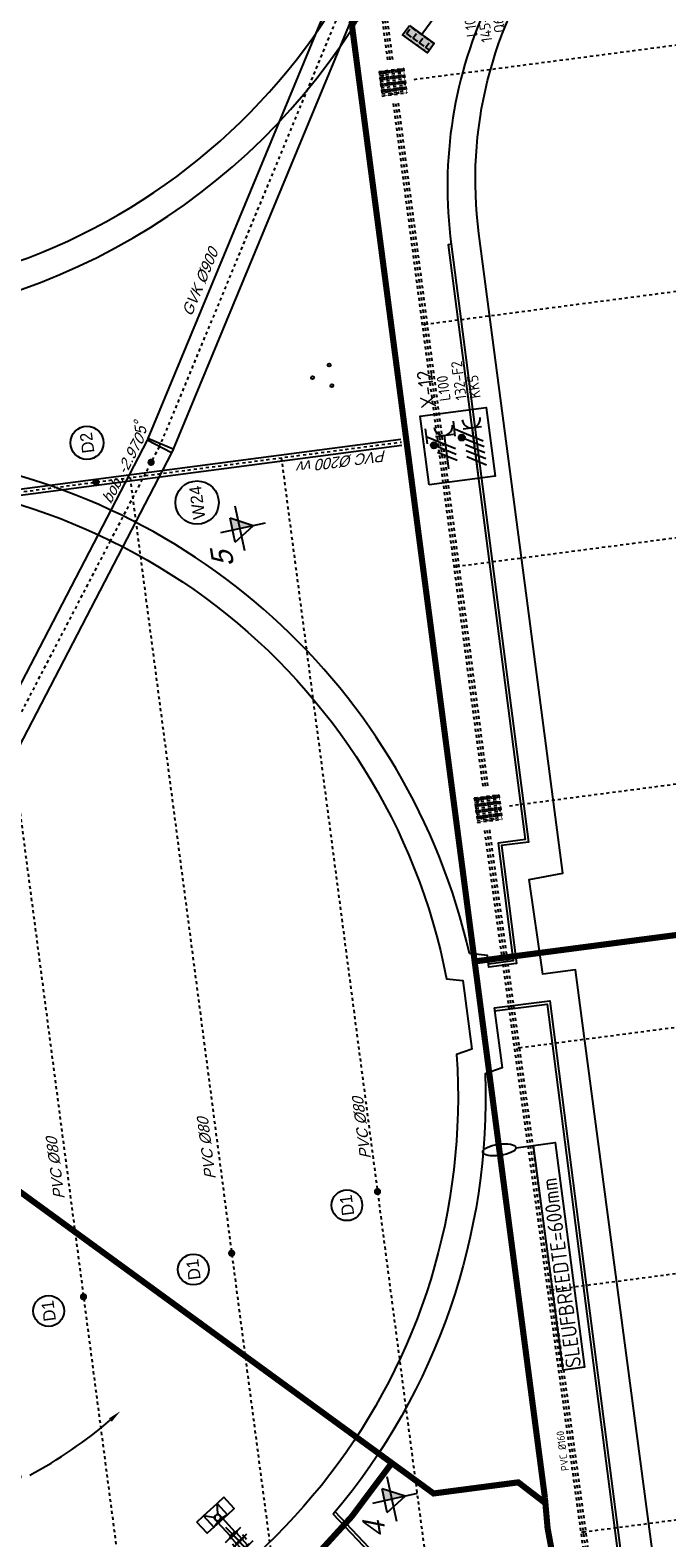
# Model space of a CAD drawing. Header units: metres. Extents: x 118052 to 118564, y 454784 to 455719.
# Tile 8 of 160: x 118204 to 118225, y 455175 to 455224. Entities that reach past the tile are written whole.
import ezdxf
from ezdxf.enums import TextEntityAlignment as Align

# ---------------------------------------------------------------- set-up
doc = ezdxf.new("R2010")
doc.units = ezdxf.units.M
doc.header["$LTSCALE"] = 0.5
doc.header["$PDMODE"] = 3
doc.header["$PDSIZE"] = 0.25
for name, pattern in [('DASHED', [19.049999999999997, 12.7, -6.35]), ('Tauw_HIDDEN2', [5.6, 4, -1.6]), ('Tauw_L_Center1', [13, 8, -1.67, 1.66, -1.67]), ('Tauw_L_Center2', [6.4990000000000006, 4, -0.833, 0.833, -0.833])]:
    doc.linetypes.add(name, pattern=pattern)
for name, color, linetype in [('_gebouwen', 7, 'Continuous'), ('_ob10', 7, 'Continuous'), ('_verharding', 7, 'Continuous'), ('EL6221--', 6, 'Continuous'), ('EL6222--', 6, 'Continuous'), ('EL6312--', 6, 'Continuous'), ('EL_N_A_EB00----REVISIE~-_-----', 1, 'Continuous'), ('GRAAFWERKZAAMHEDEN', 6, 'Continuous'), ('KABELLOOP', 6, 'Continuous'), ('Koningsstal VIEUWPORT', 254, 'Continuous'), ('ME_N_D_EB00----drijflaagafvoergoot~-_-----', 135, 'Continuous'), ('ME_N_D_EB00----sparing~-_-----', 135, 'Continuous'), ('ZU_B_-_EL999---LA_PE-63_sdr00~H_-----', 1, 'Tauw_L_Center2'), ('ZU_B_-_EL999---LD_PE-65_sdr00~H_-----', 1, 'Tauw_L_Center2'), ('ZU_B_-_EL999---LD_pvc160_sdr00~H_-----', 1, 'Tauw_L_Center2'), ('ZU_B_-_EL999---LD_pvc160_vbr11~H_-----', 1, 'Tauw_L_Center2'), ('ZU_B_-_EL999---LD_pvc160_vbr11~W_-----', 8, 'Tauw_HIDDEN2'), ('ZU_B_-_EL999---SYM_RIOOLINSPECTIEPUT~-_002--', 2, 'Tauw_L_Center2'), ('ZU_N_-_AL999---LD_pvc200_vbr11__18_^200~-_-----', 7, 'Continuous'), ('ZU_N_-_AL999---LD_pvc200_vbr11__20_^200~M_-----', 7, 'Continuous'), ('ZU_N_-_AL999---LD_pvc80_sdr00__18_^200~-_-----', 7, 'Continuous'), ('ZU_N_-_AL999---LD_pvc80_sdr00__20_^200~M_-----', 7, 'Continuous'), ('ZU_N_-_AL999---LW_gvk900_pgr05__18_^200~-_-----', 7, 'Continuous'), ('ZU_N_-_AL999---LW_gvk900_pgr05__18_^200~B_-----', 7, 'Continuous'), ('ZU_N_-_AL999---LW_gvk900_pgr05__18_^200~N_-----', 7, 'Continuous'), ('ZU_N_-_AL999---LW_gvk900_pgr05__20_^200~M_-----', 7, 'Continuous'), ('ZU_N_-_DX1AMA--_maatvoering_ANG__18_^200', 7, 'Continuous'), ('ZU_N_-_EL999---LD_pvc200_vgr11~H_-----', 2, 'Tauw_L_Center2'), ('ZU_N_-_EL999---LD_pvc200_vgr11~W_-----', 8, 'Continuous'), ('ZU_N_-_EL999---LD_pvc80_sdr00~H_-----', 2, 'Tauw_L_Center2'), ('ZU_N_-_EL999---LW_gvk900_pgr05~H_-----', 2, 'Tauw_L_Center1'), ('ZU_N_-_EL999---LW_gvk900_pgr05~W_-----', 2, 'Continuous'), ('ZU_N_-_MB00----SYM_SONDERING~-_001--', 1, 'Continuous'), ('ZU_N_-_ML999---LD_pvc200_vbr11__20_^200~M_-----', 7, 'Continuous'), ('ZU_N_-_ML999---LD_pvc80_sdr00__20_^200~M_-----', 7, 'Continuous'), ('ZU_N_-_ML999---LW_gvk900_pgr05__20_^200~M_-----', 7, 'Continuous'), ('ZU_N_-_TB00----tekst__35_^200~-_-----', 7, 'Continuous')]:
    doc.layers.add(name, color=color, linetype=linetype)
doc.styles.add('BURO-018', font='Isocp.shx', dxfattribs={"height": 360})
doc.styles.add('BURO-025', font='Isocp.shx', dxfattribs={"height": 500})
doc.styles.add('TAUW-ISOCP', font='tcb_isocp.shx')
doc.styles.add('tcb_isocp', font='tcb_isocp.shx')
doc.styles.add('WB025', font='ISO.SHX', dxfattribs={"height": 2.5})
doc.dimstyles.new('tzu18-dot_^200', dxfattribs={"dimscale": 200, "dimtxt": 1.8, "dimasz": 3, "dimexe": 2, "dimexo": 0, "dimgap": 0.5, "dimtad": 1, "dimdec": 0, "dimzin": 0, "dimdsep": 46, "dimtxsty": 'TAUW-ISOCP', "dimblk": 'DOTSMALL', "dimcen": 2, "dimdle": 1.5, "dimclre": 8, "dimadec": 0, "dimazin": 0, "dimtp": 1, "dimtm": 1, "dimtfac": 1, "dimtix": 1, "dimtmove": 1, "dimatfit": 3, "dimldrblk": 'DOTSMALL', "dimfxl": 1, "dimtvp": 0.5, "dimtolj": 1, "dimtzin": 0, "dimlwd": -1, "dimlwe": 5, "dimarcsym": 0})

# ---------------------------------------------------------------- blocks, each defined once
blk = doc.blocks.new('zusondg1')
for p, q in [((0, -1.056103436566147), (0, 0.819315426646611)), ((-0.9336846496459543, 0), (0.933684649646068, 0)), ((-0.5, 0.314618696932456), (0, -0.5514067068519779)), ((-0.5, 0.314618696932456), (0.5, 0.314618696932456)), ((0, -0.5514067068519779), (0.5, 0.314618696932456))]:
    blk.add_line(p, q)
for points in [[(0, -0.5514067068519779), (0, 0.314618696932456), (0.5, 0.314618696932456)], [(0, -0.5514067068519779), (0, 0.314618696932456), (0.5, 0.314618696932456), (0, -0.5514067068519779)]]:
    blk.add_solid(points)
blk = doc.blocks.new('FNZ200')
for p, q in [((-170.0000000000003, 20), (169.9999999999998, 20)), ((-170.0000000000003, 20), (-170.0000000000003, 3)), ((-170.0000000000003, 3), (169.9999999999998, 3)), ((-118.5000000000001, 9.094947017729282e-13), (118.5, -9.094947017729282e-13)), ((-111.0000000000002, 40), (-111.0000000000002, 20)), ((110.9999999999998, 40), (110.9999999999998, 20)), ((169.9999999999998, 20), (169.9999999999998, 3))]:
    blk.add_line(p, q)
blk.add_point((0, 0))
blk = doc.blocks.new('FNW200')
for p, q in [((-170, 25.49999999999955), (170, 25.49999999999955)), ((-170, 5.499999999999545), (-170, 25.49999999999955)), ((170, 5.499999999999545), (-170, 5.499999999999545)), ((-130, 0), (130, 0)), ((170, 25.49999999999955), (170, 5.499999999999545))]:
    blk.add_line(p, q)
blk.add_point((0, 0))
blk = doc.blocks.new('drijflaagafvoergoot top')
blk.add_line((-140.0000000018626, 2.58150976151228e-08), (-140.0000000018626, 2.58150976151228e-08))
at = {"layer": 'ME_N_D_EB00----drijflaagafvoergoot~-_-----'}
for p, q in [((-239.999999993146, 100.0000000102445), (-499.99999998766, 300.0000000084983)), ((1.501757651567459e-08, 300.0000000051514), (-40.00000000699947, 100.0000000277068)), ((-40.00000000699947, 100.0000000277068), (575.2539842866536, 99.99999989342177)), ((575.2539842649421, 110.9999999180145), (575.2539843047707, -111.0000001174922)), ((640.8829512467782, 114.9999998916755), (899.3829512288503, 114.9999999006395)), ((899.382951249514, -170.0000001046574), (899.3829512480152, 169.9999998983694)), ((899.3829512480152, 169.9999998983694), (919.3829512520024, 169.9999998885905)), ((919.3829512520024, 169.9999998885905), (919.3829512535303, -170.0000001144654)), ((919.3829512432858, 114.9999999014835), (1177.882951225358, 114.9999999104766)), ((-239.9999999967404, -99.99999997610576), (-500.0000000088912, -299.9999999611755)), ((-40.00000001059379, -99.99999995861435), (575.2539842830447, -100.0000000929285)), ((-40.00000001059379, -99.99999995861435), (-2.413024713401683, -300.0000000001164)), ((899.3829512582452, -115.0000001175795), (640.882951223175, -115.0000000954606)), ((919.3829512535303, -170.0000001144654), (899.382951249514, -170.0000001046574)), ((1177.882951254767, -115.0000001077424), (919.3829512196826, -115.0000000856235))]:
    blk.add_line(p, q, dxfattribs=at)
for points in [[(-500.0000000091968, 600.000000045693), (-499.99999998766, 300.0000000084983), (1.501757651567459e-08, 300.0000000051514), (-6.490154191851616e-09, 600.000000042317)], [(-499.99999998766, 300.0000000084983), (-500.0000000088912, -299.9999999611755), (-6.199115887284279e-09, -299.9999999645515), (1.501757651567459e-08, 300.0000000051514)], [(-239.999999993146, 100.0000000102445), (-239.9999999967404, -99.99999997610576), (-40.00000001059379, -99.99999995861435), (-40.00000000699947, 100.0000000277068)], [(-499.9999999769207, -599.9999999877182), (-500.0000000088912, -299.9999999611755), (-6.199115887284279e-09, -299.9999999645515), (2.575688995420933e-08, -599.9999999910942)]]:
    blk.add_lwpolyline(points, close=True, dxfattribs=at)
blk.add_circle((-140.0000000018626, 2.58150976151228e-08), 100.0000000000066, dxfattribs=at)
blk.add_point((909.3829512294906, -8.716597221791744e-08), dxfattribs=at)
at = {"layer": 'ME_N_D_EB00----sparing~-_-----'}
for p, q in [((815.3829512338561, 224.9999999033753), (1015.382951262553, 224.9999998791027)), ((815.3829512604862, -225.0000001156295), (1015.382951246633, -225.0000000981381))]:
    blk.add_line(p, q, dxfattribs=at)
at = {"layer": 'ME_N_D_EB00----drijflaagafvoergoot~-_-----'}
for name, p, rotation in [('FNZ200', (615.3829512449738, -9.743962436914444e-08), 90), ('FNW200', (615.3829512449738, -9.743962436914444e-08), 270), ('FNW200', (1203.382951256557, -1.186563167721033e-07), 90)]:
    blk.add_blockref(name, p, dxfattribs=dict(at, rotation=rotation))
blk = doc.blocks.new('*D172')
at = {"layer": 'Defpoints', "color": 0, "transparency": 16777216}
for p in [(-284965.6980100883, 59848.63425714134), (-262229.9305388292, 59850.06411849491), (-238585.0830094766, 59851.55115235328), (-275368.5279602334, 54182.29972298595), (-278808.2747358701, 48241.78254102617)]:
    blk.add_point(p, dxfattribs=at)
at = {"layer": 'ZU_N_-_DX1AMA--_maatvoering_ANG__18_^200', "transparency": 16777216}
for start, end in [(181.7334788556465, 193.0115628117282), (200.4302145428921, 213.2701244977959)]:
    blk.add_arc((-262229.9305387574, 59850.0641185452), 14308.95857311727, start, end, dxfattribs=at)
for points in [[(-276604.3324163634, 59416.12245753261), (-276460.3489610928, 59418.30525581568), (-276538.8890835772, 59849.16422248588)], [(-274133.9624837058, 52040.75892256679), (-274253.1537454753, 51959.95395293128), (-273951.143205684, 51642.78265244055)]]:
    blk.add_solid(points, dxfattribs=at)
at = {"layer": 'ZU_N_-_DX1AMA--_maatvoering_ANG__18_^200', "transparency": 16777216, "insert": (-275933.8729518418, 55733.23793979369), "char_height": 360, "attachment_point": 5, "rotation": 286.72088867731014, "style": 'TAUW-ISOCP'}
blk.add_mtext('\\A1;35.00°', dxfattribs=at)
blk = doc.blocks.new('_DotSmall')
at = {"color": 0, "linetype": 'ByBlock', "const_width": 0.5}
blk.add_lwpolyline([(-0.0625, 0, 1), (0.0625, 0, 1)], format="xyb", close=True, dxfattribs=at)
blk = doc.blocks.new('E00416')
at = {"color": 0, "linetype": 'Continuous'}
for p, q in [((-3, 7.982050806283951), (-2.99999988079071, 5.482050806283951)), ((-2.999999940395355, 6.732050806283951), (1.500000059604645, 4.133974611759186)), ((-1.499999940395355, 6.5), (1.500000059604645, 6.5)), ((1.192092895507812e-07, 1), (5.960464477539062e-08, 6.5)), ((1.500000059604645, 3.133974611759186), (-1.499999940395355, 4.866025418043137)), ((1.500000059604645, 2.133974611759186), (-1.499999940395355, 3.866025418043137))]:
    blk.add_line(p, q, dxfattribs=at)
at = {"color": 0, "linetype": 'Continuous', "const_width": 0.5}
blk.add_lwpolyline([(-1.683012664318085, 5.116025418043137, 1), (-2.183012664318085, 5.116025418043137, 1)], format="xyb", close=True, dxfattribs=at)
at = {"color": 0, "linetype": 'Continuous'}
blk.add_circle((-1.933012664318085, 5.116025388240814), 0.5000000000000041, dxfattribs=at)
blk.add_arc((5.960464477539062e-08, 8), 1.5, 180, 0, dxfattribs=at)
at = {"color": 0, "linetype": 'Continuous', "style": 'BURO-018', "flags": 1}
blk.add_attdef('E_MATCODE', text='', height=1.799999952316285, rotation=262.5836884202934, dxfattribs=at).set_placement((-436086809.6690868, 176092602.9433621), align=Align.MIDDLE)
at = {"color": 0, "linetype": 'Continuous', "style": 'BURO-018'}
for tag, p in [('E_GKAST', (5.960464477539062e-08, 13)), ('E_GROEP', (0, 10.00000002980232)), ('E_SGROEP', (4.500000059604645, 10))]:
    blk.add_attdef(tag, text='', height=1.8, dxfattribs=at).set_placement(p, align=Align.MIDDLE)
at = {"color": 0, "linetype": 'Continuous', "style": 'BURO-018', "flags": 1}
blk.add_attdef('E_VERMCODE', text='', height=1.8, dxfattribs=at).set_placement((13.00000005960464, 10), align=Align.MIDDLE)
blk = doc.blocks.new('111304D')
at = {"color": 0, "linetype": 'Continuous'}
for p, q in [((-3, 9.98205080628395), (-3, 7.482050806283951)), ((-3, 8.73205080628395), (1.500000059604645, 6.133974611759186)), ((-1.499999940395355, 8.5), (1.5, 8.5)), ((5.960464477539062e-08, 1.000000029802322), (5.960464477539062e-08, 8.5)), ((1.5, 5.133974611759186), (-1.499999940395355, 6.866025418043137)), ((1.500000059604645, 4.133974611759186), (-1.5, 5.866025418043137)), ((1.5, 3.133974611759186), (-1.499999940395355, 4.866025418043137)), ((1.500000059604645, 2.133974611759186), (-1.499999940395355, 3.866025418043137))]:
    blk.add_line(p, q, dxfattribs=at)
at = {"color": 0, "linetype": 'Continuous', "const_width": 0.5}
blk.add_lwpolyline([(-1.683012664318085, 7.116025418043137, 1), (-2.183012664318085, 7.116025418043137, 1)], format="xyb", close=True, dxfattribs=at)
at = {"color": 0, "linetype": 'Continuous'}
blk.add_circle((-1.93301260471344, 7.116025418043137), 0.5000000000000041, dxfattribs=at)
blk.add_arc((0, 10.00000002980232), 1.5, 180, 0, dxfattribs=at)
at = {"color": 0, "linetype": 'Continuous', "style": 'BURO-018', "flags": 1}
blk.add_attdef('E_MATCODE', text='', height=1.799999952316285, rotation=262.5836884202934, dxfattribs=at).set_placement((-436086809.6690868, 176092602.9433621), align=Align.MIDDLE)
at = {"color": 0, "linetype": 'Continuous', "style": 'BURO-018'}
for tag, p in [('E_GKAST', (5.960464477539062e-08, 15.5)), ('E_GROEP', (5.960464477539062e-08, 12.50000002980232)), ('E_SGROEP', (4.5, 12.5))]:
    blk.add_attdef(tag, text='', height=1.8, dxfattribs=at).set_placement(p, align=Align.MIDDLE)
at = {"color": 0, "linetype": 'Continuous', "style": 'BURO-018', "flags": 1}
blk.add_attdef('E_VERMCODE', text='', height=1.8, dxfattribs=at).set_placement((13, 12.5), align=Align.MIDDLE)
blk = doc.blocks.new('E00525')
at = {"linetype": 'ByBlock'}
h = blk.add_hatch(dxfattribs=at)
h.set_pattern_fill('ANGLE', color=0, scale=0.18438609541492, style=0)
h.set_pattern_definition([(360, (-37.67331033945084, -34.01927211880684), (5.551115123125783e-17, 1.287936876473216), [0.9366813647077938, -0.3512555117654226]), (90, (-37.67331033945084, -34.01927211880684), (-1.287936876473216, 1.387778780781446e-16), [0.9366813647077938, -0.3512555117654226])])
edge = h.paths.add_edge_path()
edge.add_line((-2.522521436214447, 2.863310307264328), (2.522521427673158, 2.863310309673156))
edge.add_line((2.522521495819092, 2.863310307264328), (2.522521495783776, 1.000000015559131))
edge.add_line((2.522521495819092, 1.000000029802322), (-2.522521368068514, 1.000000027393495))
edge.add_line((-2.522521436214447, 1), (-2.522521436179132, 2.863310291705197))
h = blk.add_hatch(color=0, dxfattribs=at)
edge = h.paths.add_edge_path()
edge.add_line((-2.522521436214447, 2.863310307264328), (2.522521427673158, 2.863310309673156))
edge.add_line((2.522521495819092, 2.863310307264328), (2.522521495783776, 1.000000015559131))
edge.add_line((2.522521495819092, 1.000000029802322), (-2.522521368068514, 1.000000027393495))
edge.add_line((-2.522521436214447, 1), (-2.522521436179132, 2.863310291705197))
at = {"color": 0, "linetype": 'ByBlock'}
for p, q in [((-1.767766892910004, 14.38605433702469), (1.767767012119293, 10.85052046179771)), ((1.767766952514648, 14.38605433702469), (-1.767766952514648, 10.85052043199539)), ((5.960464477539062e-08, 10.0973382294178), (1.192092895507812e-07, 2.863310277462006))]:
    blk.add_line(p, q, dxfattribs=at)
blk.add_lwpolyline([(-2.522521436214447, 2.863310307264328), (2.522521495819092, 2.863310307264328), (2.522521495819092, 1.000000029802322), (-2.522521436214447, 1)], close=True, dxfattribs=at)
blk.add_circle((0, 12.61828738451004), 2.500000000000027, dxfattribs=at)
at = {"color": 0, "linetype": 'ByBlock', "style": 'BURO-018'}
for tag, p in [('E_GKAST', (5.960464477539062e-08, 20.61828738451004)), ('E_GROEP', (5.960464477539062e-08, 17.61828738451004)), ('E_SGROEP', (4.500000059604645, 17.61828738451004)), ('E_ARMCODE', (0, 12.61828738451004)), ('E_SLET', (4.500000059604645, 11.61828738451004))]:
    blk.add_attdef(tag, text='', height=1.8, dxfattribs=at).set_placement(p, align=Align.MIDDLE)
blk = doc.blocks.new('A$C051E189E')
at = {"layer": 'EL6221--'}
blk.add_lwpolyline([(17053.39320367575, -22187.57193538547), (19316.94763249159, -22187.57106050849), (19316.94847559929, -24368.8291490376), (17053.39404672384, -24368.83002391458)], close=True, dxfattribs=at)
ref = blk.add_blockref('111304D', (17024.91252344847, -23835.28882908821), dxfattribs=dict(at, xscale=200, yscale=200, zscale=200, rotation=270.0000221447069))
ref.add_attrib('E_GROEP', 'KK5', dxfattribs={"layer": '0', "color": 1, "linetype": 'Continuous', "height": 360, "rotation": 2.219811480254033e-05, "style": 'BURO-018'}).set_placement((20046.98201566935, -24057.04648789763), align=Align.MIDDLE)
ref.add_attrib('E_GKAST', 'L100', dxfattribs={"layer": '0', "color": 1, "linetype": 'Continuous', "height": 360, "rotation": 2.219811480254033e-05, "style": 'BURO-018'}).set_placement((20124.91233593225, -23069.52910450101), align=Align.MIDDLE)
ref.add_attrib('E_SGROEP', '132-F2', dxfattribs={"layer": '0', "color": 1, "linetype": 'Continuous', "height": 360, "rotation": 2.219811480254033e-05, "style": 'BURO-018'}).set_placement((20313.51448404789, -23594.92870345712), align=Align.MIDDLE)
at = {"layer": 'EL6222--', "xscale": 200, "yscale": 200, "zscale": 200, "rotation": 270.0000221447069}
blk.add_blockref('E00416', (17292.91343897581, -22898.5818579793), dxfattribs=at)
at = {"layer": 'EL6312--'}
ref = blk.add_blockref('E00525', (31293.63590681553, -23472.05495274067), dxfattribs=dict(at, xscale=200, yscale=200, zscale=200, rotation=226.3660351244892))
ref.add_attrib('E_SGROEP', 'Q6-3', dxfattribs={"layer": '0', "color": 1, "linetype": 'ByBlock', "height": 360, "style": 'BURO-018'}).set_placement((31917.86027437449, -26413.0749796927), align=Align.MIDDLE)
ref.add_attrib('E_GKAST', 'L100', dxfattribs={"layer": '0', "color": 1, "linetype": 'ByBlock', "height": 360, "style": 'BURO-018'}).set_placement((31836.31951457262, -25492.46889981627), align=Align.MIDDLE)
ref.add_attrib('E_GROEP', '145-F6', dxfattribs={"layer": '0', "color": 1, "linetype": 'ByBlock', "height": 360, "style": 'BURO-018'}).set_placement((31842.64256334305, -25950.89262038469), align=Align.MIDDLE)
ref.add_attrib('E_SLET', 'O', dxfattribs={"layer": '0', "color": 1, "linetype": 'ByBlock', "height": 360, "style": 'BURO-018'}).set_placement((33711.83898562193, -24647.51330989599), align=Align.MIDDLE)
at = {"layer": 'EL6221--', "color": 2, "style": 'BURO-025'}
blk.add_text('X-12', height=499.9999999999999, dxfattribs=at).set_placement((19550.53197360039, -22756.33812665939))
blk = doc.blocks.new('A$C6DFC50BF')
at = {"layer": 'GRAAFWERKZAAMHEDEN'}
blk.add_line((-4846.071096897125, -22183.12128865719), (-4846.071096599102, -22768.9439753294), dxfattribs=at)
blk.add_lwpolyline([(-12269.25302451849, -22768.9439753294), (-4846.071096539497, -22768.9439753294), (-4846.071096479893, -23482.6350544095), (-12269.25302451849, -23482.6350544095)], close=True, dxfattribs=at)
blk.add_ellipse((-4846.071096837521, -21634.85772716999), major_axis=(2.199296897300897e-07, 548.2635615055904), ratio=0.3406284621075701, dxfattribs=at)
at = {"layer": 'KABELLOOP', "linetype": 'DASHED', "const_width": 200}
for points in [[(-5705.788190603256, 21708.39772927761, 0.5939745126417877), (-14559.3736628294, -16809.87868240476)], [(-16326.44336074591, -21636.91844528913, 0.2968485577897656), (-26522.16170072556, -27029.90334996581)]]:
    blk.add_lwpolyline(points, format="xyb", dxfattribs=at)
for points in [[(-16511.39042884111, -21621.75362813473), (-15726.55562102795, -20836.91821342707), (-15726.55670326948, -18036.91821330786), (-126.5630456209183, -1636.912183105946)], [(-16326.55531167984, -21636.91844537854), (32377.83829969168, -21636.91844537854), (36081.05446058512, -27121.89554059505), (36081.05446070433, -32209.90334999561)], [(1377.825038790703, -21636.9116024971), (1377.838299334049, -55943.81955587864)]]:
    blk.add_lwpolyline(points, dxfattribs=at)
at = {"layer": 'GRAAFWERKZAAMHEDEN', "color": 2, "style": 'BURO-025'}
blk.add_text('SLEUFBREEDTE=600mm', height=500, rotation=359.9837082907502, dxfattribs=at).set_placement((-12235.21967601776, -23378.59951877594))
blk = doc.blocks.new('Leidingen')
at = {"layer": 'ZU_B_-_EL999---LA_PE-63_sdr00~H_-----'}
for centre in [(-279844.0187249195, 37120.18637788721), (-271844.0187609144, 37120.94598503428), (-263844.0187971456, 37121.70559221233), (-247944.0228688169, 37123.21531084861), (-239944.0229048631, 37123.97491806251)]:
    blk.add_circle(centre, 25, dxfattribs=at)
at = {"layer": 'ZU_B_-_EL999---LD_PE-65_sdr00~H_-----'}
for points in [[(-279844.0187249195, 37120.18637788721), (-279841.2224212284, 7670.186510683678)], [(-271844.0187609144, 37120.94598503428), (-271841.2224573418, 7670.946117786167)], [(-263844.0187971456, 37121.70559221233), (-263841.2224934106, 7671.705724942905)], [(-247944.0228688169, 37123.21531084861), (-247941.205201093, 7448.215444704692)], [(-239944.0229048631, 37123.97491806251), (-239941.2052371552, 7448.975051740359)], [(-255943.9563671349, 36422.45570694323), (-255941.2455191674, 7872.455835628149)], [(-231943.9564752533, 36424.73452828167), (-231941.2052732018, 7449.734658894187)]]:
    blk.add_lwpolyline(points, dxfattribs=at)
at = {"layer": 'ZU_B_-_EL999---LD_pvc160_vbr11~H_-----'}
for points in [[(-256644.0228294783, 37255.46083333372), (-283782.2800204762, 37090.71448266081)], [(-232644.022937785, 37124.66805943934), (-255244.0228359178, 37122.52216935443)]]:
    blk.add_lwpolyline(points, dxfattribs=at)
blk.add_lwpolyline([(-227048.5728182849, 36091.56334774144), (-227621.7657064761, 37084.14492590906, 0.2679491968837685), (-227692.7836830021, 37125.13818401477), (-231244.0229439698, 37124.80099068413)], format="xyb", dxfattribs=at)
at = {"layer": 'ZU_B_-_EL999---LD_pvc160_vbr11~W_-----'}
for points in [[(-256644.0304256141, 37335.46083300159), (-283782.2876164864, 37170.71448231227)], [(-256644.0152333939, 37175.46083373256), (-283782.2724243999, 37010.7144829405)], [(-232644.030533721, 37204.6680591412), (-255244.0304318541, 37202.52216899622)], [(-232644.0153415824, 37044.66805982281), (-255244.0152397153, 37042.52216973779)]]:
    blk.add_lwpolyline(points, dxfattribs=at)
for points in [[(-226979.2945836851, 36131.56992482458), (-227552.4874718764, 37124.1515029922, 0.2679491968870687), (-227692.7912788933, 37205.13818377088), (-231244.0305400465, 37204.80099034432)], [(-227117.8510529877, 36051.55677073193), (-227691.0439410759, 37044.13834882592, 0.2679491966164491), (-227692.7760868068, 37045.13818439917), (-231244.0153480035, 37044.80099109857)]]:
    blk.add_lwpolyline(points, format="xyb", dxfattribs=at)
at = {"layer": 'ZU_B_-_EL999---SYM_RIOOLINSPECTIEPUT~-_002--'}
for p, q in [((-255539.0612895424, 37527.49415706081), (-256349.0612859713, 37527.41724686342)), ((-256349.0612859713, 37527.41724686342), (-256348.9843757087, 36717.4172505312)), ((-255539.054880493, 37459.99415736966), (-256349.0548767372, 37459.91724714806)), ((-255539.0484713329, 37392.49415766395), (-256349.0484676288, 37392.41724744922)), ((-255539.0420620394, 37324.99415800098), (-256349.0420584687, 37324.91724774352)), ((-255539.0356529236, 37257.4941583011), (-256349.0356492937, 37257.41724803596)), ((-255539.029243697, 37189.99415858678), (-256349.0292399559, 37189.91724836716)), ((-255539.0228344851, 37122.49415887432), (-256349.0228309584, 37122.41724868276)), ((-255539.0164253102, 37054.9941591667), (-256349.0164217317, 37054.91724896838)), ((-256281.5612862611, 37527.42365600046), (-256281.4843760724, 36717.42365967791)), ((-256214.061286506, 37527.43006525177), (-256213.9843764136, 36717.43006888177)), ((-256146.561286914, 37527.43647440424), (-256146.4843767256, 36717.43647802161)), ((-256079.0612871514, 37527.44288365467), (-256078.9843769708, 36717.44288721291)), ((-256011.5612874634, 37527.44929279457), (-256011.4843772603, 36717.44929641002)), ((-255944.0612877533, 37527.45570193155), (-255943.9843776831, 36717.45570556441)), ((-255876.5612881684, 37527.46211114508), (-255876.4843778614, 36717.46211480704)), ((-255809.0612883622, 37527.46852026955), (-255808.9843781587, 36717.46852394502)), ((-255741.5612886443, 37527.47492946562), (-255741.4843784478, 36717.4749332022)), ((-255674.0612889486, 37527.48133866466), (-255673.9843788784, 36717.48134229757)), ((-255606.5612893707, 37527.48774793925), (-255606.4843790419, 36717.48775153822)), ((-255539.0612895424, 37527.49415706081), (-255538.9843794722, 36717.49416069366)), ((-231539.0613978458, 37529.77297836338), (-232349.0613942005, 37529.69606821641)), ((-232349.0613942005, 37529.69606821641), (-232348.984483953, 36719.69607182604)), ((-231539.0549885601, 37462.27297864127), (-232349.0549849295, 37462.19606849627)), ((-231539.0485793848, 37394.77297899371), (-232349.0485758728, 37394.69606880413)), ((-231539.0421703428, 37327.27297930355), (-232349.0421665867, 37327.19606914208)), ((-231539.0357609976, 37259.77297963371), (-232349.035757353, 37259.69606936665)), ((-231539.0293518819, 37192.27297993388), (-232349.0293482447, 37192.19606966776)), ((-231539.0229426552, 37124.77298021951), (-232349.0229390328, 37124.6960699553)), ((-231539.0165334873, 37057.27298057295), (-232349.0165297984, 37057.19607030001)), ((-232281.5613944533, 37529.70247734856), (-232281.4844842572, 36719.70248102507)), ((-232214.0613947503, 37529.70888654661), (-232213.9844844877, 36719.70889021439)), ((-232146.5613949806, 37529.71529573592), (-232146.4844847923, 36719.71529935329)), ((-232079.0613954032, 37529.7217049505), (-232078.9844851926, 36719.72170856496)), ((-232011.5613956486, 37529.72811408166), (-232011.4844853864, 36719.72811768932)), ((-231944.0613959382, 37529.73452327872), (-231943.9844857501, 36719.73452683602)), ((-231876.5613962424, 37529.74093247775), (-231876.4844861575, 36719.74093610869)), ((-231809.0613966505, 37529.74734163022), (-231808.9844864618, 36719.74734530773)), ((-231741.5613968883, 37529.75375082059), (-231741.4844866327, 36719.75375454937)), ((-231674.0613971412, 37529.76015995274), (-231673.98448693, 36719.76016368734)), ((-231606.5613974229, 37529.76656920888), (-231606.4844873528, 36719.76657284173)), ((-231539.0613978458, 37529.77297836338), (-231538.9844875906, 36719.7729820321)), ((-255539.0100161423, 36987.49415952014), (-256349.0100124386, 36987.41724924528)), ((-255539.0036069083, 36919.99415980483), (-256349.003603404, 36919.91724955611)), ((-255538.9971977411, 36852.49416003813), (-256348.9971941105, 36852.41724989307)), ((-255538.9907885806, 36784.9941603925), (-256348.9907848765, 36784.91725017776)), ((-255538.9843794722, 36717.49416069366), (-256348.9843757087, 36717.4172505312)), ((-231539.0101243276, 36989.77298080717), (-232349.0101206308, 36989.69607059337)), ((-231539.0037152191, 36922.27298110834), (-232349.0037114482, 36922.19607094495)), ((-231538.9973059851, 36854.77298139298), (-232348.997302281, 36854.69607117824)), ((-231538.9908968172, 36787.27298174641), (-232348.9908930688, 36787.19607152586)), ((-231538.9844875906, 36719.7729820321), (-232348.984483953, 36719.69607182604))]:
    blk.add_line(p, q, dxfattribs=at)
for centre in [(-255944.0228327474, 37122.45570381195), (-231944.022940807, 37124.73452508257)]:
    blk.add_circle(centre, 389.9999999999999, dxfattribs=at)
at = {"layer": 'ZU_N_-_EL999---LD_pvc200_vgr11~H_-----', "ltscale": 0.5}
blk.add_lwpolyline([(-243669.0606154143, 72507.12835449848), (-243669.0606155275, 38381.10069669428)], dxfattribs=at)
at = {"layer": 'ZU_N_-_EL999---LD_pvc200_vgr11~W_-----', "ltscale": 0.5}
for points in [[(-243769.0606154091, 72507.1283545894), (-243769.0606154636, 38381.10069671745)], [(-243569.0606154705, 72507.12835453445), (-243569.0606154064, 38381.10069670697)]]:
    blk.add_lwpolyline(points, dxfattribs=at)
at = {"layer": 'ZU_N_-_EL999---LD_pvc80_sdr00~H_-----'}
for points in [[(-243669.0606154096, 52350.06411838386), (-286328.2273809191, 52350.06411846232)], [(-243669.0606154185, 47350.06411842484), (-284155.438758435, 47350.06411842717)], [(-243669.0606154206, 42350.0641184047), (-280415.856709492, 42350.06411841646)]]:
    blk.add_lwpolyline(points, dxfattribs=at)
at = {"layer": 'ZU_N_-_EL999---LW_gvk900_pgr05~H_-----'}
blk.add_lwpolyline([(-245638.2489566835, 48260.85362888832), (-262229.9305388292, 59850.06411849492)], dxfattribs=at)
blk.add_lwpolyline([(-223105.084858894, 34912.42510155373), (-242699.7528607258, 46213.79483690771, -0.02164371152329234), (-242787.1570165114, 46269.37950028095), (-245638.2489566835, 48260.85362888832)], format="xyb", dxfattribs=at)
at = {"layer": 'ZU_N_-_EL999---LW_gvk900_pgr05~W_-----', "linetype": 'Continuous'}
for p, q in [((-243044.842368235, 45900.46452439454), (-242529.4716645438, 46638.2944761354)), ((-242924.5795075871, 45823.98337111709), (-242474.9262139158, 46603.60630276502))]:
    blk.add_line(p, q, dxfattribs=at)
at = {"layer": 'ZU_N_-_EL999---LW_gvk900_pgr05~W_-----'}
for points in [[(-245384.6655121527, 48632.63376745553), (-261972.2451868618, 60218.97909434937)], [(-245900.0362160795, 47894.80381586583), (-262487.6158907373, 59481.14914269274)]]:
    blk.add_lwpolyline(points, dxfattribs=at)
for points in [[(-222880.2582119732, 35302.23656739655), (-242474.9262139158, 46603.60630276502, -0.02164371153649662), (-242529.4716645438, 46638.2944761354), (-245384.6655121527, 48632.63376745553)], [(-223329.9115056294, 34522.61363580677), (-242924.5795075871, 45823.98337111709, -0.02164371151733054), (-243044.842368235, 45900.46452439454), (-245900.0362160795, 47894.80381586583)]]:
    blk.add_lwpolyline(points, format="xyb", dxfattribs=at)
at = {"layer": 'ZU_N_-_ML999---LD_pvc200_vbr11__20_^200~M_-----', "flags": 128}
blk.add_lwpolyline([(-243669.0606155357, 48477.88962834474, 0, 0, 0), (-243788.5398176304, 48466.72180503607, 0, 91.82399999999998, 0), (-243779.4355022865, 48467.57279315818, 91.82399999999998, 169.728, 0), (-243753.5563072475, 48469.99174371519, 169.728, 221.712, 0), (-243714.7733581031, 48473.61681918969, 221.712, 240, 0), (-243669.0606155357, 48477.88962834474, 240, 221.712, 0), (-243623.3478728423, 48482.16243754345, 221.712, 169.728, 0), (-243584.5649237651, 48485.78751290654, 169.728, 91.82399999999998, 0), (-243558.6857286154, 48488.20646344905, 91.82399999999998, 0, 0), (-243549.5814133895, 48489.05745158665, 0, 0, 0), (-243669.0606155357, 48477.88962834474, 0, 0, 0), (-242897.376820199, 48550.01957311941, 0, 0, 0)], format="xyseb", dxfattribs=at)
at = {"layer": 'ZU_N_-_ML999---LD_pvc200_vbr11__20_^200~M_-----'}
blk.add_circle((-242356.2692437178, 48600.59736130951), 543.4662105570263, dxfattribs=at)
at = {"layer": 'ZU_N_-_ML999---LD_pvc80_sdr00__20_^200~M_-----', "flags": 128}
for points in [[(-270075.582034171, 52350.06411845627, 0, 0, 0), (-270045.1673223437, 52233.9824863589, 0, 91.82399999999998, 0), (-270047.4849233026, 52242.82790675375, 91.82399999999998, 169.728, 0), (-270054.0727499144, 52267.97118826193, 169.728, 221.712, 0), (-270063.9453653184, 52305.65128597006, 221.712, 240, 0), (-270075.582034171, 52350.06411845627, 240, 221.712, 0), (-270087.2187028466, 52394.47695085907, 221.712, 169.728, 0), (-270097.0913184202, 52432.15704864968, 169.728, 91.82399999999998, 0), (-270103.6791449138, 52457.30033014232, 91.82399999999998, 0, 0), (-270105.9967459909, 52466.14575055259, 0, 0, 0), (-270075.582034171, 52350.06411845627, 0, 0, 0), (-270260.4059552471, 53055.46821762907, 0, 0, 0)], [(-269294.3628450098, 47350.06411843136, 0, 0, 0), (-269262.2515062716, 47234.44032363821, 0, 91.82399999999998, 0), (-269264.6983902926, 47243.25085675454, 91.82399999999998, 169.728, 0), (-269271.6537061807, 47268.29497077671, 169.728, 221.712, 0), (-269282.0770469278, 47305.82645457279, 221.712, 240, 0), (-269294.3628450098, 47350.06411843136, 240, 221.712, 0), (-269306.6486433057, 47394.30178237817, 221.712, 169.728, 0), (-269317.0719837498, 47431.83326613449, 169.728, 91.82399999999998, 0), (-269324.0272996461, 47456.87738003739, 91.82399999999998, 0, 0), (-269326.4741837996, 47465.68791323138, 0, 0, 0), (-269294.3628450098, 47350.06411843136, 0, 0, 0), (-269524.1762502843, 48177.55680714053, 0, 0, 0)], [(-267912.9536289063, 42350.0641184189, 0, 0, 0), (-267878.7389126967, 42235.04519306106, 0, 91.82399999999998, 0), (-267881.3460740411, 42243.8096351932, 91.82399999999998, 169.728, 0), (-267888.7569816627, 42268.72273446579, 169.728, 221.712, 0), (-267899.8630784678, 42306.05787762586, 221.712, 240, 0), (-267912.9536289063, 42350.0641184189, 240, 221.712, 0), (-267926.0441793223, 42394.07035926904, 221.712, 169.728, 0), (-267937.1502761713, 42431.40550249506, 169.728, 91.82399999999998, 0), (-267944.5611838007, 42456.31860170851, 91.82399999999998, 0, 0), (-267947.1683451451, 42465.08304384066, 0, 0, 0), (-267912.9536289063, 42350.0641184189, 0, 0, 0), (-268081.7902396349, 42917.63876669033, 0, 0, 0)]]:
    blk.add_lwpolyline(points, format="xyseb", dxfattribs=at)
at = {"layer": 'ZU_N_-_ML999---LD_pvc80_sdr00__20_^200~M_-----'}
for centre in [(-270388.3546909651, 53543.80090734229), (-269659.2623627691, 48663.96346522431), (-268225.7248493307, 43401.50085751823)]:
    blk.add_circle(centre, 504.8164961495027, dxfattribs=at)
at = {"layer": 'ZU_N_-_ML999---LW_gvk900_pgr05__20_^200~M_-----', "flags": 128}
blk.add_lwpolyline([(-243260.3442042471, 46599.89849514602, 0, 0, 0), (-243170.1854054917, 46679.09060975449, 0, 91.82399999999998, 0), (-243177.0555059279, 46673.05617065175, 91.82399999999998, 169.728, 0), (-243196.5839018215, 46655.903158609, 169.728, 221.712, 0), (-243225.8494477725, 46630.19739820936, 221.712, 240, 0), (-243260.3442042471, 46599.89849514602, 240, 221.712, 0), (-243294.8389605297, 46569.59959205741, 221.712, 169.728, 0), (-243324.1045066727, 46543.89383168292, 169.728, 91.82399999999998, 0), (-243343.632902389, 46526.74081961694, 91.82399999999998, 0, 0), (-243350.5030029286, 46520.70638052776, 0, 0, 0), (-243260.3442042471, 46599.89849514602, 0, 0, 0), (-244232.3169090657, 45746.15404649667, 0, 0, 0)], format="xyseb", dxfattribs=at)
at = {"layer": 'ZU_N_-_ML999---LW_gvk900_pgr05__20_^200~M_-----'}
blk.add_circle((-244765.9029118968, 45277.47207053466), 710.1949148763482, dxfattribs=at)
at = {"layer": 'EL_N_A_EB00----REVISIE~-_-----'}
for name in ['A$C6DFC50BF', 'A$C051E189E']:
    blk.add_blockref(name, (-262229.9305388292, 59850.06411849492), dxfattribs=at)
at = {"layer": 'ME_N_D_EB00----drijflaagafvoergoot~-_-----', "xscale": -1, "rotation": 35.0000004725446}
blk.add_blockref('drijflaagafvoergoot top', (-277940.4790256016, 48849.4196389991), dxfattribs=at)
at = {"layer": 'ZU_N_-_MB00----SYM_SONDERING~-_001--', "xscale": 799.9999999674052, "yscale": 800.0000000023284, "zscale": 799.9999999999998, "rotation": 4.735440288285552}
for p in [(-245794.005044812, 43990.25578893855), (-277962.983067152, 43184.15260124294)]:
    blk.add_blockref('zusondg1', p, dxfattribs=at)
at = {"layer": 'ZU_B_-_EL999---LD_pvc160_sdr00~H_-----', "style": 'WB025'}
blk.add_text('PVC %%c160', height=250, rotation=0.005440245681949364, dxfattribs=at).set_placement((-277781.5242910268, 37312.90734640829))
at = {"layer": 'ZU_N_-_AL999---LD_pvc200_vbr11__18_^200~-_-----', "style": 'tcb_isocp', "oblique": 20.00023775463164}
blk.add_text('PVC %%129200 vv', height=359.9999999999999, rotation=90, dxfattribs=at).set_placement((-243869.3700327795, 38918.61400419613))
at = {"layer": 'ZU_N_-_AL999---LD_pvc200_vbr11__20_^200~M_-----', "style": 'tcb_isocp'}
blk.add_text('D2', height=399.9999999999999, dxfattribs=at).set_placement((-242356.2692437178, 48600.59736130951), align=Align.MIDDLE)
at = {"layer": 'ZU_N_-_AL999---LD_pvc80_sdr00__18_^200~-_-----', "style": 'tcb_isocp', "oblique": 20.00023775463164}
for p in [(-266808.9558388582, 52539.26720042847), (-266808.9558388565, 47544.83283839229), (-266808.955838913, 42418.27532894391)]:
    blk.add_text('PVC %%12980', height=359.9999999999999, dxfattribs=at).set_placement(p)
at = {"layer": 'ZU_N_-_AL999---LD_pvc80_sdr00__20_^200~M_-----', "style": 'tcb_isocp'}
for p in [(-270388.3546909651, 53543.80090734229), (-269659.2623627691, 48663.96346522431), (-268225.7248493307, 43401.50085751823)]:
    blk.add_text('D1', height=399.9999999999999, dxfattribs=at).set_placement(p, align=Align.MIDDLE)
at = {"layer": 'ZU_N_-_AL999---LW_gvk900_pgr05__18_^200~-_-----', "style": 'tcb_isocp', "oblique": 20.00023775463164}
blk.add_text('GVK %%129900', height=359.9999999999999, rotation=330.025483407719, dxfattribs=at).set_placement((-238720.4865930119, 44672.54928657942))
at = {"layer": 'ZU_N_-_AL999---LW_gvk900_pgr05__18_^200~B_-----', "style": 'tcb_isocp', "oblique": 20.00023775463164}
blk.add_text('5%%d', height=359.9999999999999, dxfattribs=at).set_placement((-242110.2295104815, 46805.82794121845), align=Align.MIDDLE_CENTER)
at = {"layer": 'ZU_N_-_AL999---LW_gvk900_pgr05__18_^200~N_-----', "style": 'tcb_isocp', "oblique": 20.00023775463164}
blk.add_text('bob. -2.970', height=359.9999999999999, rotation=325.0658846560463, dxfattribs=at).set_placement((-244461.2128721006, 48089.03573420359))
at = {"layer": 'ZU_N_-_AL999---LW_gvk900_pgr05__20_^200~M_-----', "style": 'tcb_isocp'}
blk.add_text('W24', height=399.9999999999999, dxfattribs=at).set_placement((-244765.9029118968, 45277.47207053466), align=Align.MIDDLE)
at = {"layer": 'ZU_N_-_TB00----tekst__35_^200~-_-----', "style": 'tcb_isocp', "oblique": 20.00023775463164}
for s, p in [('5', (-246725.979272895, 44692.5702330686)), ('4', (-278894.9572952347, 43886.46704543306))]:
    blk.add_text(s, height=699.9999999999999, rotation=1.435440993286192, dxfattribs=at).set_placement(p, align=Align.MIDDLE)
at = {"layer": 'ZU_N_-_DX1AMA--_maatvoering_ANG__18_^200'}
dim = blk.add_angular_dim_2l(base=(-275368.5279602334, 54182.29972298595), line1=((-278808.2747358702, 48241.78254102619), (-262229.9305388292, 59850.06411849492)), line2=((-238585.0830094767, 59851.55115235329), (-284965.6980100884, 59848.63425714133)), dimstyle='tzu18-dot_^200', override={"dimasz": 2.16, "dimexe": 0, "dimgap": 0.6, "dimtad": 0, "dimcen": 0.1, "dimdle": 0, "dimclrd": 256, "dimclrt": 256, "dimadec": 2, "dimtm": 0, "dimtofl": 0, "dimtmove": 0, "dimtvp": 0}, dxfattribs=at)
dim.commit()
dim.dimension.update_dxf_attribs({"geometry": '*D172', "text_midpoint": (-275933.8729518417, 55733.23793979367), "dimtype": 162})

msp = doc.modelspace()

# ---------------------------------------------------------------- hatches: boundary and pattern name
h = msp.add_hatch(color=256)
edge = h.paths.add_edge_path()
edge.add_arc((118213.2551819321, 455212.7573885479), 0.05, 0, 360)
edge = h.paths.add_edge_path()
edge.add_arc((118213.8868356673, 455212.496266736), 0.05, 0, 360)
edge = h.paths.add_edge_path()
edge.add_arc((118213.7971469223, 455213.1738558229), 0.05, 0, 360)

# ---------------------------------------------------------------- linework, layer by layer
for centre in [(118213.2551819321, 455212.7573885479), (118213.7971469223, 455213.1738558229), (118213.8868356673, 455212.496266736)]:
    msp.add_circle(centre, 0.05)
at = {"layer": '_gebouwen'}
for points in [[(118198.119625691, 455215.4056844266), (118198.1792108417, 455215.2700521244), (118200.2682108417, 455215.5300521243), (118200.2851376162, 455215.6698645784, 0.3830161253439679), (118216.9751982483, 455236.997919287), (118217.1108305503, 455237.0575044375), (118216.8508305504, 455239.1465044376), (118216.7110180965, 455239.1634312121, 0.3844101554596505), (118195.284681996, 455255.8466022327), (118195.234, 455255.978), (118193.145, 455255.718), (118193.1204796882, 455255.5718998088, 0.3830161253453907), (118176.5342804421, 455234.162975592), (118176.4028826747, 455234.1122935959), (118176.6628826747, 455232.0232935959), (118176.808982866, 455231.9987732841, 0.3816233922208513)], [(118181.1970741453, 455200.8873962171), (118178.963, 455202.58), (118180.014, 455203.922), (118182.2357223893, 455202.2405601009, -0.1722066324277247), (118193.9018180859, 455209.1220331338), (118193.942, 455209.652), (118196.185, 455209.946), (118196.3753176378, 455209.4459729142, -0.3784841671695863), (118217.6364928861, 455193.1124961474), (118218.168677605, 455193.0574751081), (118218.4626776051, 455190.8144751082), (118217.9609690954, 455190.6390669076, -0.3785461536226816), (118201.6277936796, 455169.3735111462), (118201.5727726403, 455168.8413264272), (118199.3297726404, 455168.5473264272), (118199.1543644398, 455169.0490349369, -0.3786081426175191), (118177.8879708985, 455185.3865205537), (118177.3580040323, 455185.4267024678), (118177.0640040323, 455187.6697024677), (118177.5640311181, 455187.8600201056, -0.1719370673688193)]]:
    msp.add_lwpolyline(points, format="xyb", close=True, dxfattribs=at)
msp.add_lwpolyline([(118224.507387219, 455173.3206762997), (118222.0561813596, 455191.834), (118221.850488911, 455193.4058514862), (118220.786617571, 455193.2666691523), (118220.333, 455196.364), (118221.4359309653, 455196.563), (118220.2572060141, 455205.55), (118218.6932574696, 455217.4740757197, -0.1903928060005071), (118221.0786189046, 455227.0106661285)], format="xyb", dxfattribs=at)
at = {"layer": '_ob10'}
msp.add_lwpolyline([(118216.658, 455228.44), (118219.0709051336, 455225.185432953, 0.1455793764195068), (118217.786, 455217.118), (118220.319, 455197.585), (118219.431, 455197.467), (118219.921, 455193.613), (118219.0196007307, 455193.4906272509), (118218.9686204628, 455193.8795685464), (118218.3815422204, 455193.9402648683, 0.3158129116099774), (118200.3655890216, 455210.2327485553), (118199.7976150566, 455214.5645370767), (118201.0771706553, 455214.7237924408), (118201.0998199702, 455214.9108721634, 0.2599208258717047), (118216.6615084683, 455228.4352677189, 0.53641564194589)], format="xyb", close=True, dxfattribs=at)
for points in [[(118217.786, 455217.118), (118217.6868303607, 455217.1051398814), (118220.2070106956, 455197.6709975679), (118219.3192570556, 455197.553030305), (118219.8092924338, 455193.6987520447), (118219.0066043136, 455193.5897801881)], [(118219.1930532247, 455192.167314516), (118221.008, 455192.4), (118222.237, 455182.86), (118223.369, 455174.081), (118222.4344878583, 455173.93558625)], [(118219.2060495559, 455192.0681622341), (118220.9215888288, 455192.2881031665), (118222.137819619, 455182.8472229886), (118223.2573624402, 455174.1648321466), (118222.4209916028, 455174.034689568)], [(118216.6911063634, 455172.69565729), (118213.9313436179, 455175.6188729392)], [(118216.7650334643, 455172.7630212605), (118213.9960464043, 455175.6960075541)]]:
    msp.add_lwpolyline(points, dxfattribs=at)
at = {"layer": '_verharding'}
msp.add_lwpolyline([(118219.1930532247, 455192.167314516), (118219.450095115, 455190.2062772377), (118218.8950215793, 455190.0122114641, -0.1862425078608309), (118213.9313436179, 455175.6188729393, -0.1862425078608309)], format="xyb", dxfattribs=at)

# ---------------------------------------------------------------- block references
at = {"layer": 'Koningsstal VIEUWPORT', "color": 6, "xscale": 0.0009975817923, "yscale": 0.0009975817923, "zscale": 0.0009975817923, "rotation": 97.46987594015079}
msp.add_blockref('Leidingen', (118222.5204054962, 455456.6506997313), dxfattribs=at)

doc.saveas('drawing.dxf')
